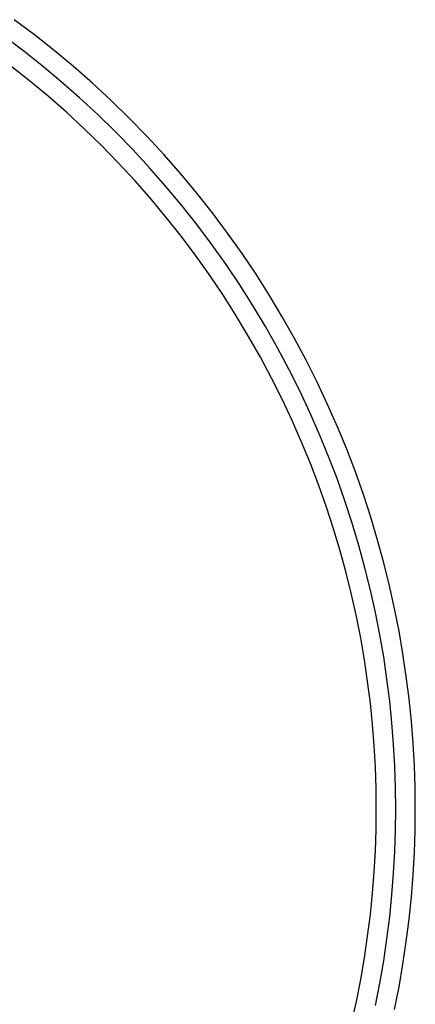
# Model space of a CAD drawing. Header units: millimetres. Extents: x -1787 to -1231, y 671 to 1227.
# Tile 8 of 8: x -1344 to -1231, y 893 to 1173. Entities that reach past the tile are written whole.
import ezdxf

# ---------------------------------------------------------------- set-up
doc = ezdxf.new("R2010")
doc.units = ezdxf.units.MM
doc.layers.add('EXTRUSIÓN', color=7, linetype='Continuous')

msp = doc.modelspace()

# ---------------------------------------------------------------- linework, layer by layer
at = {"layer": 'EXTRUSIÓN'}
for points in [[(-1237.11, 891.82), (-1235.83, 898.28), (-1234.72, 904.72), (-1233.76, 911.14), (-1232.96, 917.52), (-1232.32, 923.87), (-1231.82, 930.18), (-1231.47, 936.45), (-1231.26, 942.67), (-1231.19, 948.84), (-1231.26, 955), (-1231.47, 961.22), (-1231.82, 967.49), (-1232.32, 973.8), (-1232.96, 980.15), (-1233.76, 986.53), (-1234.72, 992.95), (-1235.83, 999.39), (-1237.11, 1005.85), (-1238.54, 1012.32), (-1240.15, 1018.8), (-1241.92, 1025.28), (-1243.86, 1031.76), (-1245.97, 1038.22), (-1248.25, 1044.67), (-1250.7, 1051.1), (-1253.32, 1057.49), (-1256.12, 1063.85), (-1259.09, 1070.17), (-1262.23, 1076.44), (-1265.54, 1082.64), (-1269.02, 1088.79), (-1272.67, 1094.86), (-1276.48, 1100.86), (-1280.45, 1106.77), (-1284.59, 1112.6), (-1288.88, 1118.32), (-1293.33, 1123.94), (-1297.92, 1129.46), (-1302.66, 1134.85), (-1307.54, 1140.13), (-1312.56, 1145.28), (-1317.71, 1150.3), (-1322.99, 1155.18), (-1328.39, 1159.92), (-1333.9, 1164.52), (-1339.53, 1168.97), (-1345.25, 1173.26)], [(-1242.53, 892.96), (-1241.28, 899.29), (-1240.19, 905.6), (-1239.25, 911.89), (-1238.47, 918.15), (-1237.84, 924.37), (-1237.35, 930.56), (-1237.01, 936.7), (-1236.8, 942.79), (-1236.74, 948.84), (-1236.8, 954.88), (-1237.01, 960.97), (-1237.35, 967.12), (-1237.84, 973.3), (-1238.47, 979.52), (-1239.25, 985.78), (-1240.19, 992.07), (-1241.28, 998.38), (-1242.53, 1004.71), (-1243.94, 1011.05), (-1245.51, 1017.4), (-1247.25, 1023.75), (-1249.15, 1030.1), (-1251.21, 1036.44), (-1253.45, 1042.76), (-1255.85, 1049.06), (-1258.43, 1055.33), (-1261.17, 1061.56), (-1264.08, 1067.75), (-1267.15, 1073.89), (-1270.4, 1079.97), (-1273.81, 1086), (-1277.38, 1091.95), (-1281.12, 1097.83), (-1285.01, 1103.62), (-1289.07, 1109.33), (-1293.27, 1114.94), (-1297.63, 1120.45), (-1302.13, 1125.85), (-1306.78, 1131.14), (-1311.56, 1136.31), (-1316.48, 1141.36), (-1321.53, 1146.28), (-1326.7, 1151.07), (-1331.99, 1155.71), (-1337.4, 1160.22), (-1342.91, 1164.57), (-1348.52, 1168.78)], [(-1249.34, 887.89), (-1247.96, 894.1), (-1246.73, 900.3), (-1245.66, 906.48), (-1244.75, 912.64), (-1243.98, 918.77), (-1243.36, 924.87), (-1242.88, 930.93), (-1242.54, 936.94), (-1242.35, 942.91), (-1242.28, 948.84), (-1242.35, 954.76), (-1242.54, 960.73), (-1242.88, 966.74), (-1243.36, 972.8), (-1243.98, 978.9), (-1244.75, 985.03), (-1245.66, 991.19), (-1246.73, 997.37), (-1247.96, 1003.57), (-1249.34, 1009.78), (-1250.88, 1016.01), (-1252.58, 1022.23), (-1254.44, 1028.45), (-1256.46, 1034.66), (-1258.65, 1040.85), (-1261.01, 1047.02), (-1263.53, 1053.16), (-1266.21, 1059.26), (-1269.06, 1065.33), (-1272.08, 1071.34), (-1275.26, 1077.3), (-1278.6, 1083.2), (-1282.1, 1089.04), (-1285.76, 1094.79), (-1289.57, 1100.47), (-1293.54, 1106.06), (-1297.67, 1111.56), (-1301.93, 1116.96), (-1306.35, 1122.25), (-1310.9, 1127.43), (-1315.58, 1132.5), (-1320.4, 1137.44), (-1325.35, 1142.26), (-1330.41, 1146.95), (-1335.6, 1151.5), (-1340.89, 1155.91), (-1346.29, 1160.18)]]:
    msp.add_lwpolyline(points, dxfattribs=at)
at = {"layer": 'EXTRUSIÓN', "extrusion": (0, 1, 0)}
for points in [[(1242.28, -1250.12), (1470.1, -700.12)], [(1231.19, -1245.53), (1459.01, -695.53)], [(1231.19, -1245.53), (1242.28, -1250.12)]]:
    msp.add_lwpolyline(points, dxfattribs=at)

doc.saveas('drawing.dxf')
